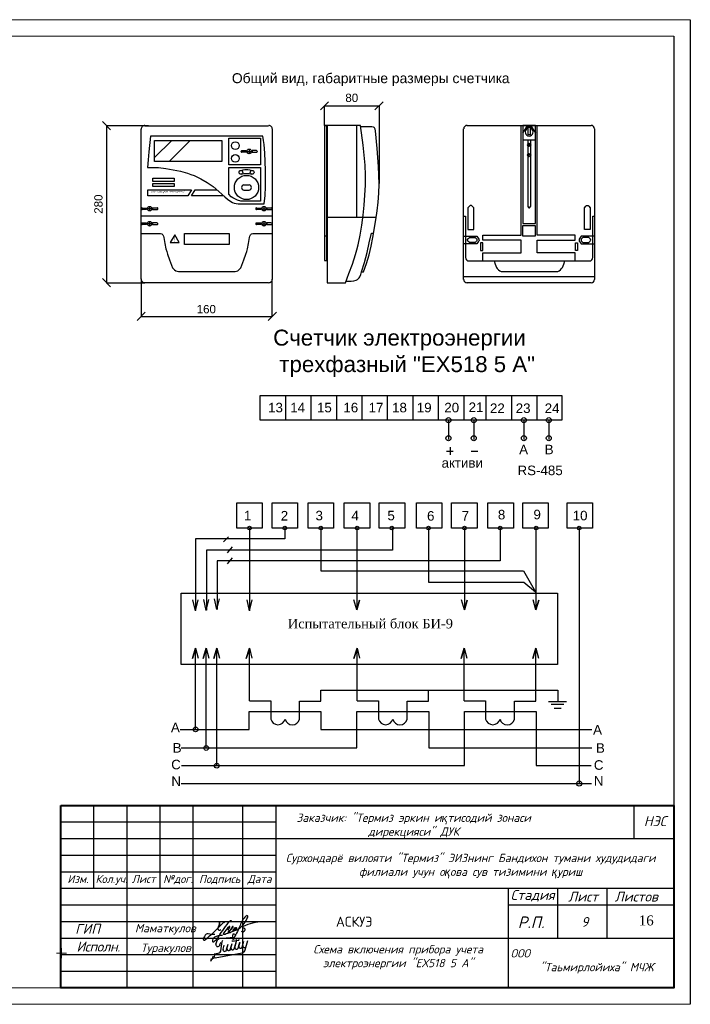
# Model space of a CAD drawing. Extents: x 10527 to 38813, y 13847 to 37526.
# Tile 34 of 256: x 35847 to 36050, y 33227 to 33524. Entities that reach past the tile are written whole.
import ezdxf

# ---------------------------------------------------------------- set-up
doc = ezdxf.new("R2010")
doc.units = 0
doc.header["$LTSCALE"] = 0.5
doc.header["$MEASUREMENT"] = 0
doc.linetypes.add('PDF_IMPORT', pattern=[1, 0.8, -0.2])
doc.layers.add('GEODS_POINT_GRID#_B', color=7, linetype='Continuous', true_color=0x000000)
doc.layers.add('PDF2_Text', color=7, linetype='Continuous')
doc.layers.add('PDF2_Электр', color=7, linetype='Continuous')
doc.styles.add('ISOCPEUR', font='isocpeui.ttf', dxfattribs={"height": 300})
doc.styles.add('OOO-Kazar', font='isocpeur.ttf', dxfattribs={"height": 300})
doc.styles.add('PDF Arial', font='arial.ttf')
doc.styles.add('PDF ISOCPEUR', font='isocpeur.ttf')
doc.styles.add('PDF ISOCPEUR Italic', font='isocpeui.ttf')
doc.styles.get("Standard").update_dxf_attribs({"font": 'times.ttf'})
doc.styles.add('V@ler@Live', font='isocpeui.ttf')
doc.styles.add('СПДС', font='isocpeur.ttf')

# ---------------------------------------------------------------- blocks, each defined once
blk = doc.blocks.new('CrossCoord_m1')
at = {"layer": 'GEODS_POINT_GRID#_B', "color": 3, "lineweight": 20, "true_color": 0x00ff00, "flags": 128}
for points in [[(-3, 0), (3, 0)], [(0, 3), (0, -3)]]:
    blk.add_lwpolyline(points, dxfattribs=at)
blk = doc.blocks.new('енаеар')
at = {"color": 5, "lineweight": 30, "ltscale": 100}
for points in [[(2775756, -500781), (2775800, -500660, -0.26657), (2775930, -500600), (2776320, -500570)], [(2775905, -500732, 0.104122), (2775865, -500812), (2775861, -500833)], [(2776388, -500654, 0.666286), (2776257, -500677, 0.666286)], [(2775729, -501198), (2776546, -501043, 0.273537), (2776637, -500959)]]:
    blk.add_lwpolyline(points, format="xyb", dxfattribs=at)
for points in [[(2775901, -500990), (2775947, -500710), (2775960, -500670)], [(2775969, -500933), (2776003, -500813)], [(2776070, -500970), (2776123, -500790)], [(2776079, -500940), (2776122, -500790)], [(2776089, -500910), (2776123, -500790)], [(2776190, -500947), (2776242, -500768)], [(2776201, -500910), (2776242, -500768)], [(2776208, -500888), (2776242, -500768)], [(2776250, -500700), (2776444, -500663), (2776454, -500633)], [(2776250, -500700), (2776258, -500673)], [(2776309, -500925), (2776362, -500745)], [(2776322, -500881), (2776362, -500745)], [(2776328, -500865), (2776388, -500654)], [(2776429, -500902), (2776482, -500722)], [(2776439, -500870), (2776481, -500722)], [(2776549, -500879), (2776601, -500700)], [(2776637, -500959), (2776719, -500679)], [(2775700, -501080), (2775820, -501060)], [(2775707, -501203), (2775727, -501119)], [(2775599, -501298), (2775618, -501214)], [(2775652, -501232), (2775671, -501148)]]:
    blk.add_lwpolyline(points, dxfattribs=at)
for centre, radius, start, end in [((2775812, -500800), 59.1, 161.6617, 325.8915), ((2776617, -500839), 53.9, 161.5651, 349.2094), ((2775802, -500957), 104, 279.6859, 0.1623), ((2776020, -500950), 53.9, 161.5651, 349.2094), ((2776140, -500927), 53.9, 161.5651, 349.2094), ((2776259, -500905), 53.9, 161.5651, 349.2094), ((2776379, -500882), 53.9, 161.5651, 349.2094), ((2776499, -500859), 53.9, 161.5651, 349.2094), ((2775765, -501379), 185, 101.288, 153.8492)]:
    blk.add_arc(centre, radius, start, end, dxfattribs=at)
blk = doc.blocks.new('2 Лайло')
at = {"color": 5, "lineweight": 30, "ltscale": 100}
for points in [[(2832060, -890130, 0.1143931), (2827090, -891320, 0.3411049), (2825820, -893870, 0.4432524), (2826770, -894100, 0.1151467), (2829770, -890870, -0.0427712), (2837000, -880930, -0.8952041), (2837670, -881260), (2837486, -881633)], [(2835430, -886930, 0.0997963), (2836784, -884956, 0.6711848), (2836459, -884556, 0.0918061), (2832640, -889070, 0.5697863), (2833090, -889446, 0.0924959), (2835880, -888310), (2838831, -884881, 1.0487229), (2838510, -884610, -0.0635172), (2835665, -887964, 0.749315), (2836129, -888489, 0.0576825), (2838940, -887230, 0.1188076), (2840300, -885630, 0.66771), (2839952, -885334, 0.0569221), (2838703, -886803, 0.8788279), (2839173, -887345, 0.0562181), (2841085, -885857, 0.9952462), (2840780, -885470, 0.1309776), (2839680, -886780, 0.6649566), (2839850, -887071, 0.1506579), (2842440, -885830, 0.1560771), (2847918, -878815, 1.0259242), (2846813, -878036, 0.120771), (2843130, -883850, -0.0475404), (2839410, -891490, -0.7227744), (2838720, -891330, -0.0915221), (2838820, -889340, -0.4991366), (2839300, -889110), (2840230, -889590)], [(2827360, -889570, -0.1061793), (2823120, -889140, 0.19071), (2821940, -889450, 0.1150572), (2820080, -892210, 0.6943743), (2820859, -893070, 0.0456854), (2832940, -881848, -0.871731), (2833250, -882330)], [(2830159, -884642, 0.0903848), (2830460, -882010, 0.6486397), (2830120, -882010, -0.1009124), (2829120, -885790, 0.6788591), (2831160, -886520)], [(2843940, -887400, 0.2683397), (2844540, -887870, 0.3712609), (2846430, -886600, 0.4192745), (2845640, -885670, -0.277164), (2844920, -885430, -0.3142166), (2845269, -884383, -0.0979697), (2857480, -881370)]]:
    blk.add_lwpolyline(points, format="xyb", dxfattribs=at)
blk = doc.blocks.new('ыв')
at = {"color": 7, "linetype": 'Continuous'}
for p, q in [((219455.2, 4533634.97), (219640.2, 4533634.97)), ((219455.2, 4533579.97), (219455.2, 4533634.97)), ((219465.2, 4533609.97), (219465.2, 4533634.97)), ((219475.2, 4533579.97), (219475.2, 4533634.97)), ((219485.2, 4533609.97), (219485.2, 4533634.97)), ((219495.2, 4533579.97), (219495.2, 4533634.97)), ((219510.2, 4533579.97), (219510.2, 4533634.97)), ((219520.2, 4533579.97), (219520.2, 4533634.97)), ((219520.2, 4533624.97), (219640.2, 4533624.97)), ((219455.2, 4533614.97), (219520.2, 4533614.97)), ((219455.2, 4533609.97), (219520.2, 4533609.97)), ((219520.2, 4533609.97), (219640.2, 4533609.97)), ((219590.2, 4533609.97), (219590.2, 4533579.97)), ((219605.2, 4533594.97), (219605.2, 4533609.97)), ((219620.14, 4533594.97), (219620.14, 4533609.97)), ((219590.2, 4533604.97), (219640.2, 4533604.97)), ((219520.2, 4533594.97), (219640.2, 4533594.97))]:
    blk.add_line(p, q, dxfattribs=at)
at = {"color": 7, "ltscale": 2}
blk.add_line((219628.2, 4533634.97), (219628.2, 4533624.97), dxfattribs=at)
at = {"lineweight": 40}
blk.add_lwpolyline([(219455.2, 4533634.97), (219640.2, 4533634.97), (219640.2, 4533579.97), (219455.2, 4533579.97)], close=True, dxfattribs=at)
at = {"color": 7, "linetype": 'Continuous'}
for points in [[(219455.2, 4533629.97), (219520.2, 4533629.97)], [(219455.2, 4533624.97), (219520.2, 4533624.97)], [(219455.2, 4533619.97), (219520.2, 4533619.97)], [(219455.2, 4533604.97), (219520.2, 4533604.97)], [(219455.2, 4533599.97), (219520.2, 4533599.97)], [(219455.2, 4533594.97), (219520.2, 4533594.97)], [(219455.2, 4533589.97), (219520.2, 4533589.97)], [(219455.2, 4533584.97), (219520.2, 4533584.97)]]:
    blk.add_lwpolyline(points, dxfattribs=at)
at = {"color": 5, "lineweight": 30, "xscale": 0.0004820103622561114, "yscale": 0.0004820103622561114, "zscale": 0.0004820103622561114}
blk.add_blockref('2 Лайло', (218138.89, 4534024.81), dxfattribs=at)
at = {"color": 3, "xscale": 0.01, "yscale": 0.01, "zscale": 0.01}
blk.add_blockref('енаеар', (191744.48, 4538600.97), dxfattribs=at)
at = {"layer": 'GEODS_POINT_GRID#_B', "color": 3, "true_color": 0x00ff00, "xscale": 0.5, "yscale": 0.5, "zscale": 0.5}
blk.add_blockref('CrossCoord_m1', (219455.45, 4533590.38), dxfattribs=at)
at = {"attachment_point": 5, "style": 'ISOCPEUR'}
for s, insert, char_height, width in [('Заказчик: "Термиз эркин и{\\fTimes New Roman|b0|i1|c204|p18;қ}тисодий зонаси\\Pдирекцияси" ДУК                                                          ', (219561.71, 4533628.83), 2.5005, 119.8228), ('Сурхондарё вилояти "Термиз" ЭИЗнинг Бандихон тумани худудидаги филиали учун о{\\fArial|b0|i1|c204|p34;қ}ова сув тизимини {\\fArial|b0|i1|c204|p34;қ}уриш', (219578.91, 4533616.68), 2.50048, 119.8228), ('ООО                               "Таьмирлойиха" МЧЖ', (219614.6, 4533587.93), 2.5005, 49.8095)]:
    blk.add_mtext(s, dxfattribs=dict(at, insert=insert, char_height=char_height, width=width))
at = {"color": 0, "linetype": 'Continuous', "lineweight": 5, "style": 'OOO-Kazar'}
for s, insert, char_height, attachment_point in [('{\\fISOCPEUR|b0|i1|c204|p34;НЭС}', (219634.58, 4533628.72), 3, 8), ('{\\fISOCPEUR|b0|i1|c204|p34;Изм.}', (219460.39, 4533613.97), 2.4, 2), ('{\\fISOCPEUR|b0|i1|c204|p34;Кол.уч.}', (219470.51, 4533613.97), 2.4, 2), ('{\\fISOCPEUR|b0|i1|c204|p34;Лист}', (219480.23, 4533613.97), 2.4, 2), ('{\\fISOCPEUR|b0|i1|c204|p34;№дог.}', (219490.59, 4533613.97), 2.4, 2), ('{\\fISOCPEUR|b0|i1|c204|p34;Подпись}', (219503.16, 4533613.97), 2.4, 2), ('{\\fISOCPEUR|b0|i1|c204|p34;Дата}', (219515.21, 4533613.97), 2.4, 2), ('{\\fISOCPEUR|b0|i1|c204|p34;Стадия}', (219597.61, 4533605.97), 3, 8), ('{\\fISOCPEUR|b0|i1|c204|p34;Лист }', (219612.85, 4533605.97), 3, 8), ('{\\fISOCPEUR|b0|i1|c204|p34;Листов }', (219628.89, 4533605.97), 3, 8), ('{\\fISOCPEUR|b0|i1|c204|p34;Р.П.}', (219597.15, 4533597.97), 3.5, 8), ('{\\fISOCPEUR|b0|i1|c204|p34;\\T0.95;Исполн.}', (219466.53, 4533593.88), 3, 2)]:
    blk.add_mtext(s, dxfattribs=dict(at, insert=insert, char_height=char_height, attachment_point=attachment_point))
at = {"color": 0, "insert": (219459.55, 4533599.23), "char_height": 3, "attachment_point": 1}
blk.add_mtext('{\\fISOCPEUR|b0|i1|c204|p34;\\C256;ГИП}', dxfattribs=at)
at = {"color": 0, "ltscale": 0.1, "insert": (219629.62, 4533601.77), "char_height": 3, "attachment_point": 1}
blk.add_mtext_dynamic_manual_height_columns('16', width=9.8042, gutter_width=12.5, heights=[0], dxfattribs=at)
at = {"char_height": 2.5005, "width": 21.8041}
for s, insert, attachment_point in [('{\\fISOCPEUR|b0|i1|c204|p34; Маматкулов}', (219476.01, 4533597.6), 4), ('{\\fISOCPEUR|b0|i1|c204|p34;Туракулов}', (219486.91, 4533591.66), 5)]:
    blk.add_mtext(s, dxfattribs=dict(at, insert=insert, attachment_point=attachment_point))

msp = doc.modelspace()

# ---------------------------------------------------------------- linework, layer by layer
for p, q in [((36049.501, 33523.657, -629.582), (36049.501, 33226.6, -629.582)), ((36044.501, 33518.656, -629.582), (36044.501, 33231.6, -629.582))]:
    msp.add_line(p, q)
at = {"linetype": 'Continuous', "lineweight": 30}
for p, q in [((35927.336, 33410.323), (35927.336, 33402.845)), ((35935.017, 33410.323), (35935.017, 33402.845)), ((35942.698, 33410.323), (35942.698, 33402.845)), ((35950.38, 33410.323), (35950.38, 33402.845)), ((35958.061, 33410.323), (35958.061, 33402.845)), ((35965.742, 33410.323), (35965.742, 33402.845)), ((35973.423, 33410.323), (35973.423, 33402.845)), ((35981.104, 33410.323), (35981.104, 33402.845)), ((35987.829, 33410.323), (35987.829, 33402.845)), ((35995.511, 33410.323), (35995.511, 33402.845)), ((36003.192, 33410.323), (36003.192, 33402.845))]:
    msp.add_line(p, q, dxfattribs=at)
at = {"linetype": 'Continuous', "lineweight": 5, "elevation": -629.582}
for points in [[(35629.501, 33523.657), (36049.501, 33523.657), (36049.501, 33226.6), (35629.501, 33226.6)], [(36044.501, 33231.6), (35649.503, 33231.6), (35649.503, 33518.656), (36044.501, 33518.656)]]:
    msp.add_lwpolyline(points, close=True, dxfattribs=at)
at = {"linetype": 'Continuous', "lineweight": 30}
for points in [[(35919.655, 33410.323), (36010.776, 33410.323), (36010.776, 33402.845), (35919.655, 33402.845)], [(35912.639, 33377.855), (35920.327, 33377.855), (35920.327, 33370.265), (35912.639, 33370.265)], [(35923.291, 33377.855), (35930.978, 33377.855), (35930.978, 33370.265), (35923.291, 33370.265)], [(35934.128, 33377.855), (35941.815, 33377.855), (35941.815, 33370.265), (35934.128, 33370.265)], [(35945.057, 33377.855), (35952.744, 33377.855), (35952.744, 33370.265), (35945.057, 33370.265)], [(35955.616, 33377.855), (35963.303, 33377.855), (35963.303, 33370.265), (35955.616, 33370.265)], [(35966.823, 33377.855), (35974.51, 33377.855), (35974.51, 33370.265), (35966.823, 33370.265)], [(35977.474, 33377.855), (35985.162, 33377.855), (35985.162, 33370.265), (35977.474, 33370.265)], [(35988.403, 33377.855), (35996.091, 33377.855), (35996.091, 33370.265), (35988.403, 33370.265)], [(35998.962, 33377.855), (36006.65, 33377.855), (36006.65, 33370.265), (35998.962, 33370.265)], [(36012.3, 33377.855), (36019.987, 33377.855), (36019.987, 33370.265), (36012.3, 33370.265)], [(35895.836, 33350.646), (36009.45, 33350.646), (36009.45, 33329.143), (35895.836, 33329.143)]]:
    msp.add_lwpolyline(points, close=True, dxfattribs=at)
for points in [[(35976.503, 33402.845), (35976.503, 33396.97)], [(35984.144, 33402.845), (35984.144, 33396.97)], [(35999.294, 33402.845), (35999.294, 33396.97)], [(36006.792, 33402.845), (36006.792, 33396.97)], [(35975.937, 33393.52), (35977.947, 33393.52)], [(35976.984, 33394.663), (35976.984, 33392.377)], [(35983.349, 33393.52), (35985.358, 33393.52)], [(35927.135, 33370.265), (35927.135, 33366.999), (35900.192, 33366.999), (35900.192, 33345.412)], [(35959.589, 33370.265), (35959.589, 33363.654), (35903.453, 33363.654), (35903.453, 33345.521)], [(35992.118, 33370.265), (35992.118, 33360.418), (35906.672, 33360.418), (35906.672, 33345.738)], [(35916.483, 33370.265), (35916.483, 33345.357), (35917.245, 33348.614)], [(35937.971, 33370.265), (35937.971, 33357.406), (35999.124, 33357.406), (36002.807, 33351.033)], [(35948.845, 33370.265), (35948.845, 33345.595), (35949.689, 33348.572), (35948.845, 33345.595), (35947.967, 33348.628)], [(35970.498, 33370.265), (35970.498, 33353.984), (35999.272, 33353.984), (36002.807, 33351.033)], [(35981.345, 33370.265), (35981.345, 33345.595), (35982.189, 33348.572), (35981.345, 33345.595), (35980.467, 33348.628)], [(36002.922, 33370.265), (36002.922, 33345.595), (36003.766, 33348.572), (36002.922, 33345.595), (36002.044, 33348.628)], [(36015.975, 33370.265), (36015.975, 33293.202)], [(35910.135, 33367.65), (35908.606, 33366.136)], [(35911.262, 33364.626), (35909.766, 33362.796)], [(35911.262, 33361.333), (35909.766, 33359.503)], [(35900.176, 33345.357), (35899.414, 33348.614)], [(35900.176, 33345.357), (35900.938, 33348.614)], [(35903.437, 33345.453), (35902.675, 33348.71)], [(35903.437, 33345.453), (35904.199, 33348.71)], [(35906.656, 33345.671), (35905.894, 33348.928)], [(35906.656, 33345.671), (35907.418, 33348.928)], [(35916.483, 33345.357), (35915.721, 33348.614)], [(35900.218, 33309.524), (35900.218, 33334.056), (35899.303, 33330.944), (35900.218, 33334.056), (35900.994, 33331.011)], [(35903.398, 33303.927), (35903.398, 33334.056), (35902.483, 33330.944), (35903.398, 33334.056), (35904.174, 33331.011)], [(35906.592, 33298.584), (35906.592, 33334.056), (35905.677, 33330.944), (35906.592, 33334.056), (35907.368, 33331.011)], [(35916.42, 33318.188), (35916.42, 33334.056), (35915.506, 33330.944), (35916.42, 33334.056), (35917.197, 33331.011)], [(35948.919, 33318.188), (35948.919, 33334.056), (35948.004, 33330.944), (35948.919, 33334.056), (35949.695, 33331.011)], [(35981.279, 33318.188), (35981.279, 33334.056), (35980.364, 33330.944), (35981.279, 33334.056), (35982.055, 33331.011)], [(36002.881, 33318.188), (36002.881, 33334.056), (36001.966, 33330.944), (36002.881, 33334.056), (36003.657, 33331.011)], [(36006.743, 33318.001), (36012.148, 33318.001)], [(36007.502, 33317.116), (36011.354, 33317.116)], [(36008.422, 33315.933), (36010.492, 33315.933)], [(35895.579, 33309.524), (35916.36, 33309.524), (35916.36, 33314.949), (35938.041, 33314.949), (35938.041, 33309.492), (36019.754, 33309.492)], [(35895.802, 33303.977), (35948.906, 33303.977), (35948.906, 33314.945), (35970.548, 33314.945), (35970.548, 33304.015), (36019.825, 33304.015)], [(35895.899, 33298.666), (35981.319, 33298.666), (35981.319, 33314.906), (36003.011, 33314.906), (36003.011, 33298.673), (36019.535, 33298.673)], [(35895.893, 33293.214), (36019.632, 33293.214)]]:
    msp.add_lwpolyline(points, dxfattribs=at)
for points in [[(35916.42, 33318.188), (35922.876, 33318.188), (35922.876, 33312.673, 0.793529), (35927.217, 33312.673, 0.8021334), (35931.558, 33312.673), (35931.558, 33318.089), (35938.023, 33318.089), (35938.023, 33321.353), (35943.53, 33321.353), (36009.487, 33321.353), (36009.487, 33318.013)], [(35948.919, 33318.188), (35955.374, 33318.188), (35955.374, 33312.673, 0.793529), (35959.716, 33312.673, 0.8021334), (35964.057, 33312.673), (35964.057, 33318.089), (35970.521, 33318.089), (35970.521, 33321.353), (35970.521, 33321.353), (35970.521, 33321.353), (35970.521, 33321.353)], [(35981.279, 33318.188), (35987.734, 33318.188), (35987.734, 33312.673, 0.793529), (35992.075, 33312.673, 0.8021334), (35996.416, 33312.673), (35996.416, 33318.089), (36002.881, 33318.089), (36002.881, 33321.353), (36002.881, 33321.353), (36002.881, 33321.353), (36002.881, 33321.353)]]:
    msp.add_lwpolyline(points, format="xyb", dxfattribs=at)
for centre, radius in [((35976.503, 33402.845), 0.757), ((35984.144, 33402.845), 0.757), ((35999.294, 33402.845), 0.757), ((36006.792, 33402.845), 0.757), ((35976.503, 33397.402), 0.757), ((35984.144, 33397.402), 0.757), ((35999.294, 33397.402), 0.757), ((36006.792, 33397.402), 0.757), ((35916.483, 33370.265), 0.556), ((35927.135, 33370.265), 0.556), ((35937.971, 33370.265), 0.556), ((35948.93, 33370.265), 0.556), ((35959.459, 33370.265), 0.556), ((35970.498, 33370.265), 0.556), ((35981.318, 33370.265), 0.556), ((35992.118, 33370.265), 0.556), ((36003.017, 33370.265), 0.556), ((36015.975, 33370.265), 0.556), ((35900.218, 33309.524), 0.707), ((35903.398, 33303.927), 0.707), ((35906.592, 33298.584), 0.707), ((36015.975, 33293.202), 0.781)]:
    msp.add_circle(centre, radius, dxfattribs=at)
at = {"layer": 'PDF2_Электр', "lineweight": 25}
for points in [[(35940.354, 33498.923), (35937.856, 33496.425)], [(35939.084, 33491.726), (35939.084, 33497.653), (35955.552, 33497.653), (35955.552, 33474.2)], [(35954.282, 33496.425), (35956.78, 33498.923)], [(35874.566, 33490.456), (35872.068, 33492.954)], [(35885.954, 33491.684), (35873.296, 33491.684), (35873.296, 33444.312), (35884.896, 33444.312)], [(35872.068, 33445.539), (35874.566, 33443.042)], [(35883.753, 33445.412), (35883.753, 33434.109), (35923.335, 33434.109), (35923.335, 33445.412)], [(35885.023, 33435.379), (35882.525, 33432.881)], [(35922.108, 33432.881), (35924.605, 33435.379)]]:
    msp.add_lwpolyline(points, dxfattribs=at)
at = {"layer": 'PDF2_Электр', "color": 1, "lineweight": 30}
for points in [[(35883.753, 33445.412), (35883.753, 33490.583)], [(35884.896, 33491.684), (35922.235, 33491.684)], [(35923.335, 33490.583), (35923.335, 33445.412)], [(35892.982, 33487.197), (35887.817, 33482.032)], [(35898.612, 33487.197), (35892.22, 33480.846)], [(35916.35, 33484.572), (35916.35, 33483.175)], [(35914.106, 33484.148), (35915.461, 33484.148), (35915.461, 33483.64), (35914.106, 33483.64)], [(35915.631, 33483.894), (35917.07, 33483.894)], [(35918.594, 33484.148), (35917.239, 33484.148), (35917.239, 33483.64), (35918.594, 33483.64)], [(35913.598, 33478.095), (35914.572, 33478.349), (35915.038, 33478.433), (35915.546, 33478.476), (35916.012, 33478.433), (35916.52, 33478.349), (35917.493, 33478.137)], [(35913.937, 33477.036), (35914.741, 33477.206), (35915.546, 33477.29), (35916.35, 33477.206), (35917.155, 33477.036)], [(35916.308, 33473.777), (35914.784, 33473.777)], [(35908.603, 33470.559), (35898.951, 33470.559), (35900.051, 33472.337), (35906.613, 33472.337)], [(35884.049, 33466.834), (35885.404, 33466.834), (35885.404, 33466.368), (35884.049, 33466.368)], [(35887.012, 33466.622), (35885.573, 33466.622)], [(35886.293, 33467.299), (35886.293, 33465.902)], [(35888.536, 33466.834), (35887.224, 33466.834), (35887.224, 33466.368), (35888.536, 33466.368)], [(35918.552, 33466.834), (35919.906, 33466.834), (35919.906, 33466.368), (35918.552, 33466.368)], [(35920.076, 33466.622), (35921.515, 33466.622)], [(35920.795, 33467.299), (35920.795, 33465.902)], [(35923.039, 33466.834), (35921.727, 33466.834), (35921.727, 33466.368), (35923.039, 33466.368)], [(35923.335, 33464.336), (35883.753, 33464.336)], [(35884.049, 33462.346), (35885.404, 33462.346), (35885.404, 33461.881), (35884.049, 33461.881)], [(35887.012, 33462.092), (35885.573, 33462.092)], [(35886.293, 33462.812), (35886.293, 33461.373)], [(35888.536, 33462.346), (35887.224, 33462.346), (35887.224, 33461.881), (35888.536, 33461.881)], [(35918.552, 33462.346), (35919.906, 33462.346), (35919.906, 33461.881), (35918.552, 33461.881)], [(35920.076, 33462.092), (35921.515, 33462.092)], [(35920.795, 33462.812), (35920.795, 33461.373)], [(35923.039, 33462.346), (35921.727, 33462.346), (35921.727, 33461.881), (35923.039, 33461.881)], [(35883.753, 33459.129), (35889.637, 33459.129), (35890.061, 33459.002), (35890.23, 33458.875), (35890.357, 33458.748), (35890.526, 33458.324), (35890.653, 33457.901), (35890.95, 33456.165), (35891.246, 33454.514), (35891.5, 33453.71), (35891.754, 33452.906), (35892.347, 33451.255), (35892.939, 33449.604), (35893.278, 33448.799), (35893.532, 33448.461), (35893.828, 33448.164), (35894.209, 33447.91), (35894.59, 33447.741), (35895.014, 33447.656), (35895.437, 33447.656), (35911.651, 33447.656), (35912.117, 33447.656), (35912.54, 33447.741), (35912.921, 33447.91), (35913.26, 33448.164), (35913.556, 33448.461), (35913.81, 33448.799), (35914.191, 33449.604), (35914.741, 33451.255), (35915.334, 33452.906), (35915.631, 33453.71), (35915.842, 33454.514), (35916.181, 33456.165), (35916.477, 33457.901), (35916.562, 33458.324), (35916.731, 33458.748), (35916.858, 33458.875), (35917.028, 33459.002), (35917.451, 33459.129), (35923.335, 33459.129)], [(35922.235, 33444.312), (35884.896, 33444.312)]]:
    msp.add_lwpolyline(points, dxfattribs=at)
at = {"layer": 'PDF2_Электр', "lineweight": 30}
for points in [[(35939.084, 33491.726), (35939.084, 33451.043), (35939.761, 33451.043), (35939.761, 33491.726), (35939.084, 33491.726), (35939.888, 33491.726), (35939.888, 33444.269), (35945.392, 33444.269), (35946.492, 33447.106), (35947.551, 33449.942), (35948.482, 33452.821), (35948.905, 33454.26), (35949.244, 33455.7), (35949.879, 33458.663), (35950.345, 33461.669), (35950.726, 33464.675), (35951.064, 33467.68), (35951.318, 33470.686), (35951.488, 33473.692), (35951.488, 33476.74), (35951.361, 33479.746), (35951.107, 33482.751), (35950.768, 33485.757), (35949.921, 33491.726), (35939.888, 33491.726)], [(35948.736, 33491.726), (35948.736, 33464.124)], [(35950.302, 33447.571), (35950.853, 33447.571), (35951.742, 33450.112), (35952.588, 33452.694), (35952.927, 33454.006), (35953.224, 33455.319), (35953.732, 33457.943), (35954.621, 33463.278), (35955.044, 33465.945), (35955.298, 33468.612), (35955.467, 33471.321), (35955.552, 33474.031), (35955.51, 33476.74), (35955.425, 33479.407), (35955.213, 33482.116), (35955.002, 33484.783), (35954.451, 33490.16), (35954.367, 33490.626), (35954.282, 33490.837), (35954.197, 33491.007), (35954.07, 33491.134), (35953.859, 33491.218), (35953.435, 33491.303), (35949.921, 33491.303)], [(35981.08, 33445.285), (35981.08, 33490.753)], [(35982.096, 33491.726), (36019.562, 33491.726)], [(35986.879, 33450.874), (35986.879, 33453.329), (35998.437, 33453.329), (35998.437, 33457.097), (35986.879, 33457.097), (35986.879, 33458.621), (35998.437, 33458.621), (35998.437, 33491.726)], [(35998.987, 33489.398), (35999.453, 33490.245), (35999.918, 33491.007), (36000.13, 33491.303), (36000.384, 33491.557), (36000.596, 33491.684), (36000.85, 33491.726), (36001.104, 33491.684), (36001.315, 33491.515), (36001.569, 33491.303), (36001.823, 33491.007), (36002.289, 33490.245), (36002.755, 33489.398)], [(36014.778, 33450.874), (36014.778, 33453.329), (36003.263, 33453.329), (36003.263, 33457.097), (36014.778, 33457.097), (36014.778, 33458.621), (36003.263, 33458.621), (36003.263, 33491.726)], [(36020.578, 33490.753), (36020.578, 33445.285)], [(35998.987, 33487.366), (36002.755, 33487.366)], [(36001.273, 33486.138), (36000.469, 33485.588)], [(36001.273, 33483.005), (36000.469, 33482.455)], [(36000.469, 33467.257), (36000.68, 33467.003), (36000.765, 33466.918), (36000.85, 33466.918), (36000.977, 33466.918), (36001.061, 33467.003), (36001.273, 33467.257)], [(35939.888, 33464.082), (35954.748, 33464.082)], [(35981.08, 33464.336), (35981.63, 33464.336), (35981.63, 33451.847)], [(36020.07, 33451.847), (36020.07, 33464.378), (36020.578, 33464.378)], [(35939.761, 33458.367), (35939.084, 33458.367)], [(35945.603, 33444.82), (35946.365, 33444.777), (35947.127, 33444.777), (35947.932, 33444.904), (35948.694, 33445.116), (35949.032, 33445.285), (35949.329, 33445.539), (35949.583, 33445.793), (35949.794, 33446.09), (35950.091, 33446.809), (35950.302, 33447.571), (35951.149, 33450.45), (35951.953, 33453.371), (35952.631, 33456.292), (35953.266, 33459.256), (35953.943, 33459.256)], [(35981.08, 33458.324), (35985.059, 33458.324), (35985.525, 33457.774), (35985.694, 33457.478), (35985.736, 33457.181), (35985.694, 33456.885), (35985.525, 33456.631), (35985.059, 33456.038), (35981.08, 33456.038)], [(36020.62, 33458.324), (36016.598, 33458.324), (36016.132, 33457.774), (36016.005, 33457.478), (36015.921, 33457.181), (36016.005, 33456.885), (36016.132, 33456.631), (36016.598, 33456.038), (36020.62, 33456.038)], [(35982.604, 33450.874), (36019.054, 33450.874)], [(35990.266, 33450.874), (35990.562, 33449.858), (35990.774, 33449.35), (35990.986, 33448.926), (35991.24, 33448.545), (35991.579, 33448.207), (35992.002, 33447.91), (35992.468, 33447.699), (36009.486, 33447.699), (36009.909, 33447.91), (36010.333, 33448.207), (36010.671, 33448.545), (36010.925, 33448.926), (36011.179, 33449.35), (36011.349, 33449.858), (36011.645, 33450.874)], [(35981.08, 33446.132), (36020.578, 33446.132)], [(36019.562, 33444.269), (35982.096, 33444.269)]]:
    msp.add_lwpolyline(points, dxfattribs=at)
for points in [[(35998.987, 33462.135), (36002.755, 33462.135), (36002.755, 33491.726), (35998.987, 33491.726)], [(36000.596, 33491.261), (36001.146, 33491.261), (36001.146, 33488.89), (36000.596, 33488.89)], [(35984.17, 33466.876), (35983.704, 33467.384), (35983.493, 33467.553), (35983.281, 33467.638), (35983.027, 33467.553), (35982.815, 33467.384), (35982.392, 33466.876), (35982.392, 33460.399), (35984.17, 33460.399)], [(36017.53, 33466.876), (36017.995, 33467.384), (36018.207, 33467.553), (36018.419, 33467.638), (36018.63, 33467.553), (36018.842, 33467.384), (36019.308, 33466.876), (36019.308, 33460.399), (36017.53, 33460.399)], [(35998.987, 33461.584), (36002.712, 33461.584), (36002.712, 33458.324), (35998.987, 33458.324)], [(35984.551, 33457.943), (35984.974, 33457.562), (35985.101, 33457.393), (35985.144, 33457.181), (35985.101, 33457.012), (35984.974, 33456.8), (35984.551, 33456.462), (35982.815, 33456.462), (35982.392, 33456.8), (35982.265, 33457.012), (35982.223, 33457.181), (35982.265, 33457.393), (35982.392, 33457.562), (35982.815, 33457.943)], [(36017.106, 33457.943), (36016.683, 33457.562), (36016.556, 33457.393), (36016.513, 33457.181), (36016.556, 33457.012), (36016.683, 33456.8), (36017.106, 33456.462), (36018.842, 33456.462), (36019.265, 33456.8), (36019.392, 33457.012), (36019.435, 33457.181), (36019.392, 33457.393), (36019.265, 33457.562), (36018.842, 33457.943)], [(35986.879, 33456.292), (35986.202, 33456.292), (35986.202, 33454.049), (35986.879, 33454.049)], [(36014.82, 33456.292), (36015.497, 33456.292), (36015.497, 33454.049), (36014.82, 33454.049)]]:
    msp.add_lwpolyline(points, close=True, dxfattribs=at)
at = {"layer": 'PDF2_Электр', "color": 1, "lineweight": 30}
for points in [[(35920.499, 33488.467), (35886.589, 33488.467), (35886.081, 33483.767), (35885.869, 33481.397), (35885.7, 33479.026), (35889.044, 33479.026), (35891.246, 33478.73), (35893.447, 33478.349), (35895.606, 33477.925), (35897.723, 33477.333), (35898.781, 33476.994), (35899.797, 33476.613), (35900.771, 33476.147), (35901.745, 33475.682), (35903.65, 33474.539), (35905.513, 33473.353), (35907.206, 33471.787), (35908.984, 33470.263), (35909.873, 33469.501), (35910.804, 33468.823), (35911.312, 33468.485), (35911.863, 33468.273), (35912.413, 33468.188), (35913.006, 33468.104), (35920.88, 33468.104), (35921.176, 33470.644), (35921.303, 33473.184), (35921.303, 33475.724), (35921.261, 33478.306), (35921.049, 33483.386), (35920.88, 33485.969), (35920.711, 33487.239)], [(35910.212, 33487.959), (35919.822, 33487.959), (35919.822, 33479.83), (35910.212, 33479.83)], [(35887.817, 33487.197), (35908.095, 33487.197), (35908.095, 33480.846), (35887.817, 33480.846)], [(35913.852, 33468.908), (35912.836, 33469.247), (35911.863, 33469.67), (35911.397, 33469.924), (35910.974, 33470.22), (35910.212, 33470.982), (35910.212, 33479.111), (35919.822, 33479.111), (35919.822, 33468.908)], [(35887.266, 33475.851), (35893.701, 33475.851), (35893.701, 33474.877), (35887.266, 33474.877)], [(35887.266, 33474.242), (35893.701, 33474.242), (35893.701, 33473.311), (35887.266, 33473.311)], [(35885.827, 33472.337), (35898.951, 33472.337), (35897.85, 33470.559), (35885.827, 33470.559)], [(35895.268, 33456.462), (35893.913, 33458.79), (35892.558, 33456.462)], [(35896.834, 33459.129), (35910.296, 33459.129), (35910.296, 33455.784), (35896.834, 33455.784)]]:
    msp.add_lwpolyline(points, close=True, dxfattribs=at)
at = {"layer": 'PDF2_Электр', "linetype": 'PDF_IMPORT', "lineweight": 30, "ltscale": 1519.806396}
for points in [[(36000.469, 33487.366), (36000.469, 33467.257)], [(36001.273, 33487.366), (36001.273, 33467.257)]]:
    msp.add_lwpolyline(points, dxfattribs=at)
at = {"layer": 'PDF2_Электр', "color": 1, "lineweight": 30}
msp.add_lwpolyline([(35914.794, 33473.813, 0.8843045), (35914.784, 33472.252), (35916.308, 33472.252)], format="xyb", dxfattribs=at)
for centre, radius in [((35912.18, 33485.651), 1.164), ((35916.371, 33483.916), 0.699), ((35912.18, 33481.799), 1.164), ((35915.567, 33473.036), 3.662), ((35913.874, 33477.608), 0.572), ((35917.26, 33477.608), 0.572), ((35886.314, 33466.643), 0.699), ((35920.816, 33466.643), 0.699), ((35886.314, 33462.113), 0.699), ((35920.816, 33462.113), 0.699)]:
    msp.add_circle(centre, radius, dxfattribs=at)
at = {"layer": 'PDF2_Электр', "lineweight": 30}
for centre in [(36000.871, 33485.905), (36000.871, 33482.773)]:
    msp.add_circle(centre, 0.487, dxfattribs=at)
at = {"layer": 'PDF2_Электр', "color": 1, "lineweight": 30}
for centre, radius, start, end in [((35884.917, 33490.604), 1.122, 89.99946, 180.00054), ((35922.256, 33490.604), 1.122, 359.99946, 90.00054), ((35914.128, 33483.916), 0.233, 89.99955, 270.00045), ((35918.615, 33483.916), 0.233, 269.99955, 90.00045), ((35916.244, 33473.036), 0.783, 277.02705, 82.97295), ((35884.07, 33466.643), 0.233, 89.99955, 270.00045), ((35888.558, 33466.643), 0.233, 269.99955, 90.00045), ((35918.573, 33466.643), 0.233, 89.99955, 270.00045), ((35923.06, 33466.643), 0.233, 269.99955, 90.00045), ((35884.07, 33462.113), 0.233, 89.99955, 270.00045), ((35888.558, 33462.113), 0.233, 269.99955, 90.00045), ((35918.573, 33462.113), 0.233, 89.99955, 270.00045), ((35923.06, 33462.113), 0.233, 269.99955, 90.00045), ((35884.917, 33445.434), 1.122, 179.99946, 270.00054), ((35922.256, 33445.434), 1.122, 269.99946, 0.00054)]:
    msp.add_arc(centre, radius, start, end, dxfattribs=at)
at = {"layer": 'PDF2_Электр', "lineweight": 30}
for centre, radius, start, end in [((35982.117, 33490.774), 0.995, 90.00054, 179.99946), ((36000.871, 33489.715), 1.164, 118.7051, 61.2949), ((36000.871, 33490.858), 0.571, 345.64215, 194.35794), ((36019.583, 33490.774), 0.995, 0.00054, 89.99946), ((35982.625, 33451.868), 0.995, 180.00054, 269.99946), ((36019.075, 33451.868), 0.995, 270.00054, 359.99946), ((35982.117, 33445.307), 0.995, 180.00054, 269.99946), ((36019.583, 33445.307), 0.995, 270.00054, 359.99946)]:
    msp.add_arc(centre, radius, start, end, dxfattribs=at)

# ---------------------------------------------------------------- block references
at = {"color": 18, "true_color": 0x000000}
msp.add_blockref('ыв', (-183595.695, -4500348.368, -629.582), dxfattribs=at)

# ---------------------------------------------------------------- texts
at = {"insert": (35923.612, 33430.139), "char_height": 4.80037, "width": 141.88568, "attachment_point": 1}
msp.add_mtext('{\\fArial|b0|i0|c204|p34;Счетчик электроэнергии\\P трехфазный "ЕХ518 5 А" }', dxfattribs=at)
at = {"lineweight": 30, "char_height": 2.88022, "attachment_point": 1}
for s, insert, width in [('{\\fArial|b0|i0|c204|p34;\\P13}', (35922.085, 33412.872), 0.92831), ('{\\fArial|b0|i0|c204|p34;\\P14}', (35928.766, 33412.872), 0.92831), ('{\\fArial|b0|i0|c204|p34;\\P15}', (35936.833, 33412.872), 0.92831), ('{\\fArial|b0|i0|c204|p34;\\P16}', (35944.801, 33412.872), 0.92831), ('{\\fArial|b0|i0|c204|p34;\\P17}', (35952.423, 33412.872), 0.92831), ('{\\fArial|b0|i0|c204|p34;\\P18}', (35959.5, 33412.872), 0.92831), ('{\\fArial|b0|i0|c204|p34;\\P19}', (35966.948, 33412.872), 0.92831), ('{\\fArial|b0|i0|c204|p34;\\P20}', (35975.262, 33412.872), 0.92831), ('{\\fArial|b0|i0|c204|p34;\\P21}', (35982.599, 33412.971), 0.92831), ('{\\fArial|b0|i0|c204|p34;\\P22}', (35989.039, 33412.672), 0.92831), ('{\\fArial|b0|i0|c204|p34;\\P23}', (35996.809, 33412.672), 0.92831), ('{\\fArial|b0|i0|c204|p34;\\P24}', (36005.556, 33412.672), 0.92831), ('{\\fArial|b0|i0|c204|p34;\\PА}', (35997.85, 33400.222), 0.92831), ('{\\fArial|b0|i0|c204|p34;\\PВ}', (36005.556, 33400.222), 0.92831), ('{\\fArial|b0|i0|c204|p34;\\Pактиви}', (35974.44, 33396.187), 0.92831), ('{\\fArial|b0|i0|c204|p34;\\P\\fArial|b0|i0|c0|p34;RS-485}', (35997.357, 33393.925), 23.84471), ('{\\fArial|b0|i0|c204|p34;\\P1}', (35914.782, 33380.292), 0.92831), ('{\\fArial|b0|i0|c204|p34;\\P2}', (35925.901, 33380.24), 0.92831), ('{\\fArial|b0|i0|c204|p34;\\P3}', (35936.396, 33380.292), 0.92831), ('{\\fArial|b0|i0|c204|p34;\\P4}', (35947.236, 33380.292), 0.92831), ('{\\fArial|b0|i0|c204|p34;\\P5}', (35958.09, 33380.292), 0.92831), ('{\\fArial|b0|i0|c204|p34;\\P6}', (35970.047, 33380.195), 0.92831), ('{\\fArial|b0|i0|c204|p34;\\P7}', (35980.502, 33380.227), 0.92831), ('{\\fArial|b0|i0|c204|p34;\\P8}', (35991.429, 33380.582), 0.92831), ('{\\fArial|b0|i0|c204|p34;\\P9}', (36002.166, 33380.614), 0.92831), ('{\\fArial|b0|i0|c204|p34;\\P10}', (36014, 33380.292), 0.92831), ('\\P{\\fTimes New Roman|b0|i0|c204|p18;Испытательный блок БИ-9}', (35928.033, 33347.698), 60.8262), ('{\\fArial|b0|i0|c204|p34;\\PА}', (35892.759, 33316.371), 0.92831), ('{\\fArial|b0|i0|c204|p34;\\PА}', (36020.164, 33315.669), 0.92831), ('{\\fArial|b0|i0|c204|p34;\\PВ}', (35893.297, 33310.218), 0.92831), ('{\\fArial|b0|i0|c204|p34;\\PВ}', (36021.035, 33310.167), 0.92831), ('{\\fArial|b0|i0|c204|p34;\\PС}', (35892.839, 33305.18), 0.92831), ('{\\fArial|b0|i0|c204|p34;\\PС}', (36020.393, 33305.039), 0.92831), ('{\\fArial|b0|i0|c204|p34;\\P\\fArial|b0|i0|c0|p34;N}', (35892.895, 33300.147), 0.92831), ('{\\fArial|b0|i0|c204|p34;\\P\\fArial|b0|i0|c0|p34;N}', (36020.393, 33300.251), 0.92831)]:
    msp.add_mtext(s, dxfattribs=dict(at, insert=insert, width=width))
at = {"insert": (35938.742, 33253.03), "char_height": 3, "width": 40.97237, "attachment_point": 1, "style": 'СПДС'}
msp.add_mtext('  АСКУЭ', dxfattribs=at)
at = {"color": 0, "lineweight": 15, "ltscale": 0.1, "insert": (36017.677, 33251.449), "char_height": 2.941, "width": 26.96073, "attachment_point": 5, "style": 'ISOCPEUR'}
msp.add_mtext('9', dxfattribs=at)
at = {"color": 0, "linetype": 'Continuous', "lineweight": 5, "insert": (35961.34, 33237.112), "char_height": 2.5, "width": 72.54586, "attachment_point": 8, "style": 'V@ler@Live'}
msp.add_mtext('{\\C256;Схема включения прибора учета электроэнергии "ЕХ518 5 А"}', dxfattribs=at)
at = {"layer": 'PDF2_Text', "lineweight": 50, "attachment_point": 7}
for s, insert, char_height, style in [('Общий вид, габаритные размеры счетчика', (35911.142, 33503.603), 2.99975, 'PDF Arial'), ('80', (35945.392, 33498.796), 2.4998, 'PDF Arial'), ('ООО "КОНЦЕРН ЭНЕРГОМЕРА"', (35886.697, 33471.309), 0.49186, 'PDF ISOCPEUR Italic'), ('160', (35900.517, 33435.04), 2.4998, 'PDF Arial')]:
    msp.add_mtext(s, dxfattribs=dict(at, insert=insert, char_height=char_height, style=style))
at = {"layer": 'PDF2_Text', "lineweight": 50, "insert": (35872.153, 33465.098), "char_height": 2.4998, "attachment_point": 7, "rotation": 90, "style": 'PDF Arial'}
msp.add_mtext('280', dxfattribs=at)
at = {"layer": 'PDF2_Text', "color": 1, "lineweight": 50, "insert": (35893.701, 33456.716), "char_height": 1.341, "attachment_point": 7, "style": 'PDF ISOCPEUR'}
msp.add_mtext('!', dxfattribs=at)

doc.saveas('drawing.dxf')
